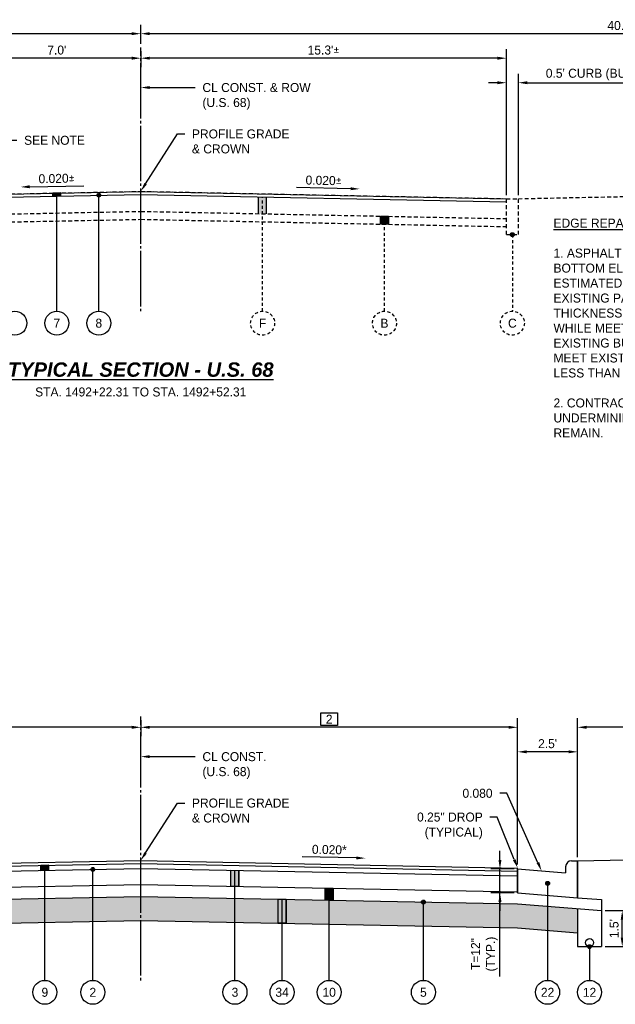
# Model space of a CAD drawing. Header units: feet. Extents: x 904 to 1979, y -2403 to -1843.
# Tile 11 of 34: x 1877 to 1902, y -2229 to -2188. Entities that reach past the tile are written whole.
import ezdxf
from ezdxf import colors
from ezdxf.entities.mleader import LeaderData, LeaderLine
from ezdxf.math import Vec2, Vec3

# ---------------------------------------------------------------- set-up
doc = ezdxf.new("R2010")
doc.units = ezdxf.units.FT
doc.header["$MEASUREMENT"] = 0
for name, pattern in [('cl', [5, 0.09375, -0.09375, 4.625, -0.09375, 0.09375]), ('HIDDEN', [0.375, 0.25, -0.125]), ('OhDOT_USTN3', [0.22, 0.165, -0.055])]:
    doc.linetypes.add(name, pattern=pattern)
for name, color, linetype in [('GE_P_CL', 180, 'cl'), ('PV_X_EOP', 27, 'OhDOT_USTN3'), ('RD_P_Text', 1, 'Continuous'), ('SC_Shading1', 247, 'Continuous')]:
    doc.layers.add(name, color=color, linetype=linetype)
doc.styles.add('Slanted-Normal', font='font31.shx', dxfattribs={"height": 0.1})
doc.styles.get("Standard").update_dxf_attribs({"font": 'font31.shx'})
doc.dimstyles.new('COEC', dxfattribs={"dimscale": 13.9, "dimtxt": 0.18, "dimasz": 0.18, "dimexe": 0.18, "dimexo": 0.0625, "dimgap": 0.09, "dimtad": 1, "dimzin": 0, "dimdsep": 46, "dimtxsty": 'Standard', "dimcen": 0.09, "dimclrd": 256, "dimclre": 256, "dimclrt": 256, "dimaunit": 1, "dimadec": 4, "dimazin": 0, "dimtfac": 1, "dimtofl": 0, "dimtmove": 0, "dimatfit": 3, "dimfxl": 1, "dimtolj": 1, "dimtzin": 0, "dimlwd": -1, "dimlwe": -1, "dimarcsym": 0})

# ---------------------------------------------------------------- blocks, each defined once
blk = doc.blocks.new('*D1268')
at = {"layer": 'Defpoints', "color": 0, "transparency": 16777216}
for p in [(1842.37, -2188.137), (1842.37, -2188.714), (1882.37, -2188.714)]:
    blk.add_point(p, dxfattribs=at)
at = {"layer": 'RD_P_Text', "transparency": 16777216}
for p, q in [((1842.37, -2188.564), (1842.37, -2187.762)), ((1882.37, -2188.564), (1882.37, -2187.762)), ((1881.995, -2188.137), (1842.745, -2188.137))]:
    blk.add_line(p, q, dxfattribs=at)
for points in [[(1842.745, -2188.074), (1842.745, -2188.199), (1842.37, -2188.137)], [(1881.995, -2188.074), (1881.995, -2188.199), (1882.37, -2188.137)]]:
    blk.add_solid(points, dxfattribs=at)
at = {"layer": 'RD_P_Text', "transparency": 16777216, "insert": (1862.37, -2187.799), "char_height": 0.375, "attachment_point": 5}
blk.add_mtext("\\A1;40.0'", dxfattribs=at)
blk = doc.blocks.new('*D1269')
at = {"layer": 'Defpoints', "color": 0, "transparency": 16777216}
for p in [(1882.37, -2188.137), (1882.37, -2188.714), (1922.37, -2188.714)]:
    blk.add_point(p, dxfattribs=at)
at = {"layer": 'RD_P_Text', "transparency": 16777216}
for p, q in [((1882.37, -2188.564), (1882.37, -2187.762)), ((1922.37, -2188.564), (1922.37, -2187.762)), ((1921.995, -2188.137), (1882.745, -2188.137))]:
    blk.add_line(p, q, dxfattribs=at)
for points in [[(1882.745, -2188.074), (1882.745, -2188.199), (1882.37, -2188.137)], [(1921.995, -2188.074), (1921.995, -2188.199), (1922.37, -2188.137)]]:
    blk.add_solid(points, dxfattribs=at)
at = {"layer": 'RD_P_Text', "transparency": 16777216, "insert": (1902.37, -2187.799), "char_height": 0.375, "attachment_point": 5}
blk.add_mtext("\\A1;40.0'", dxfattribs=at)
blk = doc.blocks.new('*D1270')
at = {"layer": 'Defpoints', "color": 0, "transparency": 16777216}
for p in [(1882.37, -2188.714), (1875.37, -2189.159), (1875.37, -2194.854)]:
    blk.add_point(p, dxfattribs=at)
at = {"layer": 'RD_P_Text', "transparency": 16777216}
for p, q in [((1875.37, -2194.704), (1875.37, -2188.784)), ((1882.37, -2188.864), (1882.37, -2189.534)), ((1881.995, -2189.159), (1875.745, -2189.159))]:
    blk.add_line(p, q, dxfattribs=at)
for points in [[(1875.745, -2189.097), (1875.745, -2189.222), (1875.37, -2189.159)], [(1881.995, -2189.097), (1881.995, -2189.222), (1882.37, -2189.159)]]:
    blk.add_solid(points, dxfattribs=at)
at = {"layer": 'RD_P_Text', "transparency": 16777216, "insert": (1878.87, -2188.822), "char_height": 0.375, "attachment_point": 5}
blk.add_mtext("\\A1;7.0'", dxfattribs=at)
blk = doc.blocks.new('*D1271')
at = {"layer": 'Defpoints', "color": 0, "transparency": 16777216}
for p in [(1882.37, -2188.714), (1882.37, -2189.159), (1897.62, -2195.019)]:
    blk.add_point(p, dxfattribs=at)
at = {"layer": 'RD_P_Text', "transparency": 16777216}
for p, q in [((1882.37, -2188.864), (1882.37, -2189.534)), ((1897.62, -2194.869), (1897.62, -2188.784)), ((1897.245, -2189.159), (1882.745, -2189.159))]:
    blk.add_line(p, q, dxfattribs=at)
for points in [[(1882.745, -2189.097), (1882.745, -2189.222), (1882.37, -2189.159)], [(1897.245, -2189.097), (1897.245, -2189.222), (1897.62, -2189.159)]]:
    blk.add_solid(points, dxfattribs=at)
at = {"layer": 'RD_P_Text', "transparency": 16777216, "insert": (1889.995, -2188.822), "char_height": 0.375, "attachment_point": 5}
blk.add_mtext("\\A1;15.3'{\\fISOCPEUR|b0|i0|c0|p34;%%P}", dxfattribs=at)
blk = doc.blocks.new('*D1267')
at = {"layer": 'Defpoints', "color": 0, "transparency": 16777216}
for p in [(1897.62, -2190.182), (1897.62, -2195.019), (1898.12, -2195.019)]:
    blk.add_point(p, dxfattribs=at)
at = {"layer": 'RD_P_Text', "transparency": 16777216}
for p, q in [((1897.62, -2194.869), (1897.62, -2189.807)), ((1898.12, -2194.869), (1898.12, -2189.807)), ((1897.245, -2190.182), (1896.87, -2190.182)), ((1898.495, -2190.182), (1904.381, -2190.182))]:
    blk.add_line(p, q, dxfattribs=at)
for points in [[(1897.245, -2190.119), (1897.245, -2190.244), (1897.62, -2190.182)], [(1898.495, -2190.119), (1898.495, -2190.244), (1898.12, -2190.182)]]:
    blk.add_solid(points, dxfattribs=at)
at = {"layer": 'RD_P_Text', "transparency": 16777216, "insert": (1901.626, -2189.844), "char_height": 0.375, "attachment_point": 5}
blk.add_mtext("\\A1;0.5' CURB (BURIED)", dxfattribs=at)
blk = doc.blocks.new('*D1280')
at = {"layer": 'Defpoints', "color": 0, "transparency": 16777216}
for p in [(1901.59, -2224.717), (1902.452, -2224.717), (1901.59, -2226.217)]:
    blk.add_point(p, dxfattribs=at)
at = {"layer": 'RD_P_Text', "transparency": 16777216}
for p, q in [((1901.74, -2224.717), (1902.827, -2224.717)), ((1902.452, -2225.842), (1902.452, -2225.092)), ((1901.74, -2226.217), (1902.827, -2226.217))]:
    blk.add_line(p, q, dxfattribs=at)
for points in [[(1902.389, -2225.092), (1902.514, -2225.092), (1902.452, -2224.717)], [(1902.389, -2225.842), (1902.514, -2225.842), (1902.452, -2226.217)]]:
    blk.add_solid(points, dxfattribs=at)
at = {"layer": 'RD_P_Text', "transparency": 16777216, "insert": (1902.114, -2225.467), "char_height": 0.375, "attachment_point": 5, "rotation": 90}
blk.add_mtext("\\A1;1.5'", dxfattribs=at)
blk = doc.blocks.new('*D1281')
at = {"layer": 'Defpoints', "color": 0, "transparency": 16777216}
for p in [(1897.353, -2222.978), (1898.09, -2222.978), (1898.09, -2223.978)]:
    blk.add_point(p, dxfattribs=at)
at = {"layer": 'RD_P_Text', "transparency": 16777216}
for p, q in [((1897.353, -2222.603), (1897.353, -2222.228)), ((1897.94, -2222.978), (1896.978, -2222.978)), ((1897.353, -2223.978), (1897.353, -2222.978)), ((1897.94, -2223.978), (1896.978, -2223.978)), ((1897.353, -2227.469), (1897.353, -2223.978)), ((1897.353, -2224.353), (1897.353, -2224.728))]:
    blk.add_line(p, q, dxfattribs=at)
for points in [[(1897.291, -2222.603), (1897.416, -2222.603), (1897.353, -2222.978)], [(1897.291, -2224.353), (1897.416, -2224.353), (1897.353, -2223.978)]]:
    blk.add_solid(points, dxfattribs=at)
at = {"layer": 'RD_P_Text', "transparency": 16777216, "insert": (1896.703, -2226.527), "char_height": 0.375, "attachment_point": 5, "rotation": 90}
blk.add_mtext('\\A1;T=12"\\P(TYP.)', dxfattribs=at)
blk = doc.blocks.new('*D1282')
at = {"layer": 'Defpoints', "color": 0, "transparency": 16777216}
for p in [(1882.37, -2216.624), (1868.1, -2217.069), (1868.1, -2222.909)]:
    blk.add_point(p, dxfattribs=at)
at = {"layer": 'RD_P_Text', "transparency": 16777216}
for p, q in [((1868.1, -2222.759), (1868.1, -2216.694)), ((1882.37, -2216.774), (1882.37, -2217.444)), ((1881.995, -2217.069), (1868.475, -2217.069))]:
    blk.add_line(p, q, dxfattribs=at)
for points in [[(1868.475, -2217.007), (1868.475, -2217.132), (1868.1, -2217.069)], [(1881.995, -2217.007), (1881.995, -2217.132), (1882.37, -2217.069)]]:
    blk.add_solid(points, dxfattribs=at)
at = {"layer": 'RD_P_Text', "transparency": 16777216, "insert": (1875.235, -2216.732), "char_height": 0.375, "attachment_point": 5}
blk.add_mtext('\\A1;1', dxfattribs=at)
blk = doc.blocks.new('*D1283')
at = {"layer": 'Defpoints', "color": 0, "transparency": 16777216}
for p in [(1882.37, -2216.624), (1882.37, -2217.069), (1898.09, -2222.938)]:
    blk.add_point(p, dxfattribs=at)
at = {"layer": 'RD_P_Text', "transparency": 16777216}
for p, q in [((1882.37, -2216.774), (1882.37, -2217.444)), ((1898.09, -2222.788), (1898.09, -2216.694)), ((1897.715, -2217.069), (1882.745, -2217.069))]:
    blk.add_line(p, q, dxfattribs=at)
for points in [[(1882.745, -2217.007), (1882.745, -2217.132), (1882.37, -2217.069)], [(1897.715, -2217.007), (1897.715, -2217.132), (1898.09, -2217.069)]]:
    blk.add_solid(points, dxfattribs=at)
at = {"layer": 'RD_P_Text', "transparency": 16777216, "insert": (1890.23, -2216.732), "char_height": 0.375, "attachment_point": 5}
blk.add_mtext('\\A1;2', dxfattribs=at)
blk = doc.blocks.new('*D1288')
at = {"layer": 'Defpoints', "color": 0, "transparency": 16777216}
for p in [(1898.09, -2218.092), (1900.59, -2222.638), (1898.09, -2222.938)]:
    blk.add_point(p, dxfattribs=at)
at = {"layer": 'RD_P_Text', "transparency": 16777216}
for p, q in [((1898.09, -2222.788), (1898.09, -2217.717)), ((1900.59, -2222.488), (1900.59, -2217.717)), ((1900.215, -2218.092), (1898.465, -2218.092))]:
    blk.add_line(p, q, dxfattribs=at)
for points in [[(1898.465, -2218.029), (1898.465, -2218.154), (1898.09, -2218.092)], [(1900.215, -2218.029), (1900.215, -2218.154), (1900.59, -2218.092)]]:
    blk.add_solid(points, dxfattribs=at)
at = {"layer": 'RD_P_Text', "transparency": 16777216, "insert": (1899.34, -2217.754), "char_height": 0.375, "attachment_point": 5}
blk.add_mtext("\\A1;2.5'", dxfattribs=at)
blk = doc.blocks.new('*D1289')
at = {"layer": 'Defpoints', "color": 0, "transparency": 16777216}
for p in [(1900.59, -2217.069), (1900.59, -2222.638), (1912.87, -2222.392)]:
    blk.add_point(p, dxfattribs=at)
at = {"layer": 'RD_P_Text', "transparency": 16777216}
for p, q in [((1900.59, -2222.488), (1900.59, -2216.694)), ((1912.87, -2222.242), (1912.87, -2216.694)), ((1912.495, -2217.069), (1900.965, -2217.069))]:
    blk.add_line(p, q, dxfattribs=at)
for points in [[(1900.965, -2217.007), (1900.965, -2217.132), (1900.59, -2217.069)], [(1912.495, -2217.007), (1912.495, -2217.132), (1912.87, -2217.069)]]:
    blk.add_solid(points, dxfattribs=at)
at = {"layer": 'RD_P_Text', "transparency": 16777216, "insert": (1906.73, -2216.732), "char_height": 0.375, "attachment_point": 5}
blk.add_mtext('\\A1;3', dxfattribs=at)

msp = doc.modelspace()

# ---------------------------------------------------------------- hatches: boundary and pattern name
at = {"layer": 'RD_P_Text'}
h = msp.add_hatch(color=256, dxfattribs=at)
h.dxf.hatch_style = 1
h.paths.add_polyline_path([(1878.703, -2194.912), (1879.036, -2194.905), (1879.036, -2194.78), (1878.703, -2194.787)])
h = msp.add_hatch(color=256, dxfattribs=at)
h.dxf.hatch_style = 1
edge = h.paths.add_edge_path()
edge.add_arc((1880.62, -2194.874), 0.08, 0, 360)
h = msp.add_hatch(color=256, dxfattribs=at)
h.dxf.hatch_style = 1
h.paths.add_polyline_path([(1887.62, -2194.944), (1887.287, -2194.937), (1887.287, -2195.645), (1887.62, -2195.652)])
h = msp.add_hatch(color=256, dxfattribs=at)
h.dxf.hatch_style = 1
h.paths.add_polyline_path([(1892.37, -2195.747), (1892.703, -2195.754), (1892.703, -2196.087), (1892.37, -2196.08)])
h = msp.add_hatch(color=256, dxfattribs=at)
h.dxf.hatch_style = 1
edge = h.paths.add_edge_path()
edge.add_arc((1897.87, -2196.519), 0.08, 0, 360)
h = msp.add_hatch(color=256, dxfattribs=at)
h.dxf.hatch_style = 1
h.paths.add_polyline_path([(1878.536, -2222.825), (1878.204, -2222.832), (1878.204, -2223.04), (1878.536, -2223.034)])
h = msp.add_hatch(color=256, dxfattribs=at)
h.dxf.hatch_style = 1
edge = h.paths.add_edge_path()
edge.add_arc((1880.37, -2222.997), 0.08, 0, 360)
h = msp.add_hatch(color=256, dxfattribs=at)
h.dxf.hatch_style = 1
h.paths.add_polyline_path([(1886.133, -2223.032), (1886.466, -2223.039), (1886.466, -2223.705), (1886.133, -2223.698)])
h = msp.add_hatch(color=256, dxfattribs=at)
h.dxf.hatch_style = 1
edge = h.paths.add_edge_path()
edge.add_arc((1899.34, -2223.578), 0.08, 180, 540, ccw=False)
h = msp.add_hatch(color=256, dxfattribs=at)
h.dxf.hatch_style = 1
h.paths.add_polyline_path([(1890.063, -2223.777), (1890.396, -2223.783), (1890.396, -2224.283), (1890.063, -2224.277)])
h = msp.add_hatch(color=256, dxfattribs=at)
h.dxf.hatch_style = 1
h.paths.add_polyline_path([(1888.431, -2224.244), (1888.431, -2225.244), (1888.098, -2225.237), (1888.098, -2224.237)])
h = msp.add_hatch(color=256, dxfattribs=at)
h.dxf.hatch_style = 1
edge = h.paths.add_edge_path()
edge.add_arc((1894.16, -2224.359), 0.08, 180, 540, ccw=False)
h = msp.add_hatch(color=256, dxfattribs=at)
h.dxf.hatch_style = 1
edge = h.paths.add_edge_path()
edge.add_arc((1901.09, -2226.217), 0.08, 180, 540, ccw=False)
at = {"layer": 'SC_Shading1'}
h = msp.add_hatch(dxfattribs=at)
h.set_pattern_fill('WICKER', color=256, scale=1.5)
h.set_pattern_definition([(0, (-18.9226, -192.1276), (0, 1.5), [0.439335, -0.257355, 0.621315, -0.18198]), (0, (-18.9226, -192.3096), (0, 1.5), [0.621315, -0.257355, 0.439335, -0.18198]), (0, (-18.4833, -191.2489), (0, 1.5), [0.621315, -0.257355, 0.439335, -0.18198]), (0, (-18.4833, -191.0669), (0, 1.5), [0.439335, -0.257355, 0.621315, -0.18198]), (90, (-18.6653, -192.1276), (-1.5, 9e-17), [0.439335, -0.257355, 0.621315, -0.18198]), (90, (-18.4833, -192.1276), (-1.5, 9e-17), [0.621315, -0.257355, 0.439335, -0.18198]), (90, (-17.6046, -191.8702), (-1.5, 9e-17), [0.621315, -0.18198, 0.439335, -0.257355]), (90, (-17.4226, -191.6882), (-1.5, 9e-17), [0.439335, -0.18198, 0.621315, -0.257355]), (135, (-18.1726, -192.4382), (-1.4999962, -1.4999962), [0.439335, -0.257355, 0.36396, -0.257355, 0.621315, -0.18198]), (135, (-18.044, -192.3096), (-1.4999962, -1.4999962), [0.621315, -0.257355, 0.36396, -0.257355, 0.439335, -0.18198]), (135, (-17.1653, -191.9456), (-1.4999962, -1.4999962), [0.36396, -0.257355, 0.621315, -0.18198, 0.439335, -0.257355]), (135, (-17.1653, -191.6882), (-1.4999962, -1.4999962), [0.36396, -0.257355, 0.439335, -0.18198, 0.621315, -0.257355]), (45, (-18.044, -192.567), (-1.4999962, 1.4999962), [0.36396, -0.257355, 0.439335, -0.18198, 0.621315, -0.257355]), (45, (-18.3013, -192.567), (-1.4999962, 1.4999962), [0.36396, -0.257355, 0.621315, -0.18198, 0.439335, -0.257355]), (45, (-19.1046, -192.1276), (-1.4999962, 1.4999962), [0.439335, -0.18198, 0.621315, -0.257355, 0.36396, -0.257355]), (45, (-19.362, -192.1276), (-1.4999962, 1.4999962), [0.621315, -0.18198, 0.439335, -0.257355, 0.36396, -0.257355])])
h.paths.add_polyline_path([(1868.1, -2225.408), (1882.37, -2225.123), (1898.09, -2225.437), (1900.59, -2225.637), (1900.59, -2224.637), (1898.09, -2224.437), (1882.37, -2224.123), (1868.1, -2224.408), (1865.6, -2224.608), (1865.6, -2225.608)])

# ---------------------------------------------------------------- linework, layer by layer
at = {"layer": 'GE_P_CL', "ltscale": 0.5, "flags": 128}
for points in [[(1882.37, -2199.714), (1882.37, -2188.714)], [(1882.37, -2227.624), (1882.37, -2216.624)]]:
    msp.add_lwpolyline(points, dxfattribs=at)
at = {"layer": 'PV_X_EOP', "flags": 128}
for points in [[(1875.37, -2194.854), (1882.37, -2194.714)], [(1882.37, -2194.714), (1897.62, -2195.019)], [(1898.12, -2195.019), (1916.37, -2194.654)], [(1897.62, -2196.519), (1897.62, -2195.019)], [(1897.62, -2195.019), (1898.12, -2195.019)], [(1898.12, -2196.519), (1898.12, -2195.019)], [(1875.37, -2195.687), (1882.37, -2195.547)], [(1882.37, -2195.547), (1897.62, -2195.852)], [(1875.37, -2196.02), (1882.37, -2195.88)], [(1882.37, -2195.88), (1897.62, -2196.185)], [(1897.62, -2196.519), (1898.12, -2196.519)]]:
    msp.add_lwpolyline(points, dxfattribs=at)
at = {"layer": 'RD_P_Text', "flags": 128}
for points in [[(1875.37, -2194.854), (1882.37, -2194.714), (1897.62, -2195.019)], [(1878.703, -2194.912), (1879.036, -2194.905), (1879.036, -2194.78), (1878.703, -2194.787), (1878.703, -2194.912)], [(1875.37, -2194.979), (1882.37, -2194.839), (1897.62, -2195.144)], [(1897.62, -2195.144), (1897.62, -2195.019)], [(1892.37, -2195.747), (1892.703, -2195.754), (1892.703, -2196.087), (1892.37, -2196.08), (1892.37, -2195.747)], [(1868.1, -2222.909), (1882.37, -2222.624), (1898.09, -2222.938)], [(1900.34, -2222.638), (1900.59, -2222.638)], [(1900.59, -2222.638), (1912.87, -2222.392)], [(1900.59, -2222.638), (1900.59, -2224.178)], [(1900.59, -2224.178), (1900.59, -2222.638)], [(1868.1, -2223.034), (1882.37, -2222.749), (1898.09, -2223.063)], [(1868.1, -2223.242), (1882.37, -2222.957), (1898.09, -2223.271)], [(1878.536, -2222.825), (1878.204, -2222.832), (1878.204, -2223.04), (1878.536, -2223.034), (1878.536, -2222.825)], [(1886.133, -2223.032), (1886.466, -2223.039), (1886.466, -2223.705), (1886.133, -2223.698), (1886.133, -2223.032)], [(1898.09, -2222.978), (1900.09, -2223.138)], [(1898.09, -2222.978), (1898.09, -2223.978)], [(1900.09, -2222.888), (1900.09, -2223.138)], [(1868.1, -2223.908), (1882.37, -2223.623), (1898.09, -2223.937)], [(1890.063, -2223.777), (1890.396, -2223.783), (1890.396, -2224.283), (1890.063, -2224.277), (1890.063, -2223.777)], [(1899.34, -2223.578), (1899.34, -2227.624)], [(1868.1, -2224.408), (1882.37, -2224.123), (1898.09, -2224.437)], [(1888.431, -2224.244), (1888.431, -2225.244), (1888.098, -2225.237), (1888.098, -2224.237), (1888.431, -2224.244)], [(1898.09, -2223.978), (1900.59, -2224.178)], [(1900.59, -2224.178), (1901.59, -2224.258)], [(1901.59, -2224.258), (1901.59, -2224.717)], [(1898.09, -2224.437), (1901.59, -2224.717)], [(1900.59, -2224.637), (1900.59, -2226.217)], [(1901.59, -2224.717), (1901.59, -2226.217)], [(1868.1, -2225.408), (1882.37, -2225.123), (1898.09, -2225.437)], [(1898.09, -2225.437), (1900.59, -2225.637)], [(1900.59, -2226.217), (1901.59, -2226.217)], [(1901.09, -2226.217), (1901.09, -2227.624)]]:
    msp.add_lwpolyline(points, dxfattribs=at)
at = {"layer": 'RD_P_Text', "linetype": 'ByBlock', "lineweight": -2}
for points in [[(1877.738, -2194.522), (1880.002, -2194.477)], [(1891.127, -2194.605), (1888.863, -2194.559)], [(1891.362, -2222.519), (1889.098, -2222.474)]]:
    msp.add_lwpolyline(points, dxfattribs=at)
at = {"layer": 'RD_P_Text', "ltscale": 0.5, "flags": 128}
for points in [[(1878.703, -2194.912), (1878.703, -2194.787)], [(1878.87, -2199.714), (1878.87, -2194.784)], [(1879.036, -2194.905), (1879.036, -2194.78)], [(1880.62, -2199.714), (1880.62, -2194.874)], [(1887.287, -2195.645), (1887.287, -2194.937)], [(1887.62, -2195.652), (1887.62, -2194.944)], [(1892.37, -2196.08), (1892.37, -2195.747)], [(1892.703, -2196.087), (1892.703, -2195.754)], [(1878.204, -2223.04), (1878.204, -2222.832)], [(1878.37, -2227.624), (1878.37, -2222.829)], [(1878.536, -2223.034), (1878.536, -2222.825)], [(1880.37, -2227.624), (1880.37, -2222.997)], [(1886.133, -2223.698), (1886.133, -2223.032)], [(1886.3, -2227.624), (1886.3, -2223.035)], [(1886.466, -2223.705), (1886.466, -2223.039)], [(1898.09, -2223.978), (1898.09, -2222.938)], [(1890.063, -2224.277), (1890.063, -2223.777)], [(1890.23, -2227.624), (1890.23, -2223.78)], [(1890.396, -2224.283), (1890.396, -2223.783)], [(1888.098, -2225.237), (1888.098, -2224.237)], [(1888.265, -2227.624), (1888.265, -2224.241)], [(1888.431, -2225.244), (1888.431, -2224.244)], [(1894.16, -2227.624), (1894.16, -2224.359)]]:
    msp.add_lwpolyline(points, dxfattribs=at)
at = {"layer": 'RD_P_Text', "linetype": 'HIDDEN', "ltscale": 0.5, "flags": 128}
for points in [[(1887.453, -2199.714), (1887.453, -2194.94)], [(1892.536, -2199.714), (1892.536, -2195.75)], [(1897.87, -2196.519), (1897.87, -2199.714)]]:
    msp.add_lwpolyline(points, dxfattribs=at)
at = {"layer": 'RD_P_Text'}
msp.add_lwpolyline([(1889.88, -2216.465), (1890.58, -2216.465), (1890.58, -2216.998), (1889.88, -2216.998)], close=True, dxfattribs=at)
for centre, radius in [((1880.62, -2194.874), 0.08), ((1897.87, -2196.519), 0.08), ((1877.12, -2200.214), 0.5), ((1878.87, -2200.214), 0.5), ((1880.62, -2200.214), 0.5), ((1880.37, -2222.997), 0.08), ((1899.34, -2223.578), 0.08), ((1894.16, -2224.359), 0.08), ((1901.09, -2226.051), 0.166), ((1901.09, -2226.217), 0.08), ((1878.37, -2228.124), 0.5), ((1880.37, -2228.124), 0.5), ((1886.3, -2228.124), 0.5), ((1888.265, -2228.124), 0.5), ((1890.23, -2228.124), 0.5), ((1894.16, -2228.124), 0.5), ((1899.34, -2228.124), 0.5), ((1901.09, -2228.124), 0.5)]:
    msp.add_circle(centre, radius, dxfattribs=at)
at = {"layer": 'RD_P_Text', "linetype": 'HIDDEN', "ltscale": 0.5}
for centre in [(1887.453, -2200.214), (1892.536, -2200.214), (1897.87, -2200.214)]:
    msp.add_circle(centre, 0.5, dxfattribs=at)
at = {"layer": 'RD_P_Text'}
msp.add_arc((1900.34, -2222.888), 0.25, 90, 180, dxfattribs=at)
for points in [[(1877.739, -2194.585), (1877.363, -2194.53), (1877.737, -2194.46)], [(1891.125, -2194.667), (1891.502, -2194.612), (1891.128, -2194.542)], [(1891.36, -2222.582), (1891.737, -2222.527), (1891.363, -2222.457)]]:
    msp.add_solid(points, dxfattribs=at)

# ---------------------------------------------------------------- texts
at = {"layer": 'RD_P_Text', "char_height": 0.375, "attachment_point": 5}
for s, insert, rotation in [('0.020{\\fISOCPEUR|b0|i0|c0|p34;%%P}', (1878.863, -2194.177), 1.1458), ('0.020{\\fISOCPEUR|b0|i0|c0|p34;%%P}', (1890.001, -2194.259), 358.8542), ('0.020*', (1890.236, -2222.174), 358.8542)]:
    msp.add_mtext_dynamic_manual_height_columns(s, width=2.91398, gutter_width=10, heights=[0], dxfattribs=dict(at, insert=insert, rotation=rotation))
at = {"layer": 'RD_P_Text'}
for s, width, heights, insert, char_height, attachment_point in [('{\\LEDGE REPAIR NOTE:\\P}\\P1. ASPHALT BASE COURSE (301) SHALL BE PLACED AT THE SAME BOTTOM ELEVATION OF THE ADJACENT BASE COURSE. THE ESTIMATED THICKNESS IS 8" FOR BIDDING AND DESIGN. IF THE EXISTING PAVEMENT THICKNESS EXCEEDS THE DESIGN THICKNESS, THE 301 ASPHALT MATERIAL SHALL BE THICKENED, WHILE MEETING ODOT CMS LIFT REQUIREMENTS, TO MATCH EXISTING BUILDUP. THE 301 ASPHALT BASE MAY BE REDUCED TO MEET EXISTING, BUT SHALL NOT BE REDUCED TO A THICKNESS OF LESS THAN 6". \\P\\P2. CONTRACTOR SHALL TAKE EXTRA PRECAUTION TO PREVENT UNDERMINING OF EXISTING ASPHALT PAVEMENT THAT IS TO REMAIN. ', 16.71992, [14.048], (1899.586, -2195.851), 0.375, 1), ('\\pxt43;7', 34.83485, [0], (1878.87, -2200.214), 0.375, 5), ('8', 34.83485, [0], (1880.62, -2200.214), 0.375, 5), ('\\pxt43;F', 34.83485, [0], (1887.453, -2200.214), 0.375, 5), ('\\pxt43;B', 34.83485, [0], (1892.536, -2200.214), 0.375, 5), ('C', 34.83485, [0], (1897.87, -2200.214), 0.375, 5), ('{\\fArial|b1|i1|c0|p34;\\LTYPICAL SECTION - U.S. 68}', 34.83485, [0], (1882.37, -2202.152), 0.6, 5), ('STA. 1492+22.31 TO STA. 1492+52.31', 34.83485, [0.375], (1882.37, -2203.084), 0.375, 5), ('\\pxt43;9', 34.83485, [0], (1878.37, -2228.124), 0.375, 5), ('\\pxt43;2', 34.83485, [0], (1880.37, -2228.124), 0.375, 5), ('\\pxt43;3', 34.83485, [0], (1886.3, -2228.124), 0.375, 5), ('34', 34.83485, [0], (1888.265, -2228.124), 0.375, 5), ('\\pxt43;10', 34.83485, [0], (1890.23, -2228.124), 0.375, 5), ('\\pxt43;5', 34.83485, [0], (1894.16, -2228.124), 0.375, 5), ('\\pxt43;22', 34.83485, [0], (1899.34, -2228.124), 0.375, 5), ('\\pxt43;12', 34.83485, [0], (1901.09, -2228.124), 0.375, 5)]:
    msp.add_mtext_dynamic_manual_height_columns(s, width=width, gutter_width=10, heights=heights, dxfattribs=dict(at, insert=insert, char_height=char_height, attachment_point=attachment_point))

# ---------------------------------------------------------------- dimensions: what is measured, and where the dimension line sits
for base, p1, p2, text, picture, middle in [((1842.37, -2188.137), (1882.37, -2188.714), (1842.37, -2188.714), "40.0'", '*D1268', (1862.37, -2187.799)), ((1882.37, -2188.137), (1922.37, -2188.714), (1882.37, -2188.714), "40.0'", '*D1269', (1902.37, -2187.799)), ((1875.37, -2189.159), (1882.37, -2188.714), (1875.37, -2194.854), "7.0'", '*D1270', (1878.87, -2188.822)), ((1882.37, -2189.159), (1897.62, -2195.019), (1882.37, -2188.714), "15.3'{\\fISOCPEUR|b0|i0|c0|p34;%%P}", '*D1271', (1889.995, -2188.822)), ((1868.1, -2217.069), (1882.37, -2216.624), (1868.1, -2222.909), '1', '*D1282', (1875.235, -2216.732)), ((1882.37, -2217.069), (1898.09, -2222.938), (1882.37, -2216.624), '2', '*D1283', (1890.23, -2216.732)), ((1900.59, -2217.069), (1912.87, -2222.392), (1900.59, -2222.638), '3', '*D1289', (1906.73, -2216.732)), ((1898.09, -2218.092), (1900.59, -2222.638), (1898.09, -2222.938), "2.5'", '*D1288', (1899.34, -2217.754))]:
    dim = msp.add_linear_dim(base=base, p1=p1, p2=p2, text=text, dimstyle='COEC', override={"dimscale": 3, "dimtxt": 0.125, "dimasz": 0.125, "dimexe": 0.125, "dimexo": 0.05, "dimgap": 0.05}, dxfattribs=at)
    dim.commit()
    dim.dimension.update_dxf_attribs({"geometry": picture, "text_midpoint": middle})
dim = msp.add_linear_dim(base=(1897.62, -2190.182), p1=(1898.12, -2195.019), p2=(1897.62, -2195.019), text="0.5' CURB (BURIED)", dimstyle='COEC', override={"dimscale": 3, "dimtxt": 0.125, "dimasz": 0.125, "dimexe": 0.125, "dimexo": 0.05, "dimgap": 0.05}, dxfattribs=at)
dim.commit()
dim.dimension.update_dxf_attribs({"geometry": '*D1267', "text_midpoint": (1901.626, -2190.182), "dimtype": 160})
dim = msp.add_linear_dim(base=(1897.353, -2222.978), p1=(1898.09, -2223.978), p2=(1898.09, -2222.978), angle=90, text='T=12"\\P(TYP.)', dimstyle='COEC', override={"dimscale": 3, "dimtxt": 0.125, "dimasz": 0.125, "dimexe": 0.125, "dimexo": 0.05, "dimgap": 0.05, "dimtmove": 1}, dxfattribs=at)
dim.commit()
dim.dimension.update_dxf_attribs({"geometry": '*D1281', "text_midpoint": (1897.682, -2226.527), "dimtype": 160})
dim = msp.add_linear_dim(base=(1902.452, -2224.717), p1=(1901.59, -2226.217), p2=(1901.59, -2224.717), angle=90, text="1.5'", dimstyle='COEC', override={"dimscale": 3, "dimtxt": 0.125, "dimasz": 0.125, "dimexe": 0.125, "dimexo": 0.05, "dimgap": 0.05}, dxfattribs=at)
dim.commit()
dim.dimension.update_dxf_attribs({"geometry": '*D1280', "text_midpoint": (1902.114, -2225.467)})

# ---------------------------------------------------------------- leaders
ml = msp.add_multileader_mtext('Standard', dxfattribs=at)
ml.set_content('CL CONST. & ROW\\P(U.S. 68)', color=256, style='Slanted-Normal')
ml.set_leader_properties()
ml.build(insert=Vec2(0, 0))
ml.multileader.update_dxf_attribs({"dogleg_length": 0.1, "arrow_head_size": 0.375, "scale": 3})
ctx = ml.context
ctx.base_point, ctx.scale, ctx.char_height, ctx.arrow_head_size, ctx.landing_gap_size, ctx.plane_origin = Vec3(1884.643, -2190.383), 3, 0.375, 0.375, 0.3, Vec3(1882.37, -2190.383)
notes = []
notes.append((ctx, [(0, (1, 1, 0), (1884.343, -2190.383), (1, 0), 0.3, [(0, [(1882.37, -2190.383)], 0, [])])]))
ctx.mtext.insert, ctx.mtext.flow_direction = Vec3(1884.943, -2190.196), 5
ml = msp.add_multileader_mtext('Standard', dxfattribs=at)
ml.set_content('PROFILE GRADE\\P& CROWN', color=256, style='Slanted-Normal')
ml.set_leader_properties()
ml.build(insert=Vec2(0, 0))
ml.multileader.update_dxf_attribs({"dogleg_length": 0.1, "arrow_head_size": 0.375, "scale": 3})
ctx = ml.context
ctx.base_point, ctx.scale, ctx.char_height, ctx.arrow_head_size, ctx.landing_gap_size, ctx.plane_origin = Vec3(1884.205, -2192.318), 3, 0.375, 0.375, 0.3, Vec3(1882.37, -2192.512)
notes.append((ctx, [(0, (1, 1, 0), (1883.905, -2192.318), (1, 0), 0.3, [(0, [(1882.37, -2194.714)], 0, [])])]))
ctx.mtext.insert, ctx.mtext.flow_direction = Vec3(1884.505, -2192.131), 5
ml = msp.add_multileader_mtext('Standard', dxfattribs=at)
ml.set_content('SEE NOTE', color=256, style='Slanted-Normal')
ml.set_leader_properties()
ml.build(insert=Vec2(0, 0))
ml.multileader.update_dxf_attribs({"dogleg_length": 0.1, "arrow_head_size": 0.375, "scale": 3})
ctx = ml.context
ctx.base_point, ctx.scale, ctx.char_height, ctx.arrow_head_size, ctx.landing_gap_size, ctx.plane_origin = Vec3(1877.205, -2192.583), 3, 0.375, 0.375, 0.3, Vec3(1875.37, -2192.777)
notes.append((ctx, [(0, (1, 1, 0), (1876.905, -2192.583), (1, 0), 0.3, [(0, [(1875.37, -2194.979)], 0, [])])]))
ctx.mtext.insert, ctx.mtext.flow_direction = Vec3(1877.505, -2192.396), 5
ml = msp.add_multileader_mtext('Standard', dxfattribs=at)
ml.set_content('CL CONST.\\P(U.S. 68)', color=256, style='Slanted-Normal')
ml.set_leader_properties()
ml.build(insert=Vec2(0, 0))
ml.multileader.update_dxf_attribs({"dogleg_length": 0.1, "arrow_head_size": 0.375, "scale": 3})
ctx = ml.context
ctx.base_point, ctx.scale, ctx.char_height, ctx.arrow_head_size, ctx.landing_gap_size, ctx.plane_origin = Vec3(1884.643, -2218.293), 3, 0.375, 0.375, 0.3, Vec3(1882.37, -2218.293)
notes.append((ctx, [(0, (1, 1, 0), (1884.343, -2218.293), (1, 0), 0.3, [(0, [(1882.37, -2218.293)], 0, [])])]))
ctx.mtext.insert, ctx.mtext.flow_direction = Vec3(1884.943, -2218.106), 5
ml = msp.add_multileader_mtext('Standard', dxfattribs=at)
ml.set_content('0.080', color=256, style='Slanted-Normal')
ml.set_leader_properties()
ml.build(insert=Vec2(0, 0))
ml.multileader.update_dxf_attribs({"dogleg_length": 0.1, "arrow_head_size": 0.375, "scale": 3})
ctx = ml.context
ctx.base_point, ctx.scale, ctx.char_height, ctx.arrow_head_size, ctx.landing_gap_size, ctx.plane_origin = Vec3(1895.16, -2219.822), 3, 0.375, 0.375, 0.3, Vec3(1889.514, -2220.465)
ctx.text_align_type = 2
notes.append((ctx, [(1, (1, 1, 0), (1897.644, -2219.822), (-1, 0), 0.3, [(0, [(1899.09, -2223.058)], 0, [])])]))
ctx.mtext.insert, ctx.mtext.alignment, ctx.mtext.flow_direction = Vec3(1897.044, -2219.634), 3, 5
ml = msp.add_multileader_mtext('Standard', dxfattribs=at)
ml.set_content('PROFILE GRADE\\P& CROWN', color=256, style='Slanted-Normal')
ml.set_leader_properties()
ml.build(insert=Vec2(0, 0))
ml.multileader.update_dxf_attribs({"dogleg_length": 0.1, "arrow_head_size": 0.375, "scale": 3})
ctx = ml.context
ctx.base_point, ctx.scale, ctx.char_height, ctx.arrow_head_size, ctx.landing_gap_size, ctx.plane_origin = Vec3(1884.205, -2220.228), 3, 0.375, 0.375, 0.3, Vec3(1882.37, -2220.422)
notes.append((ctx, [(0, (1, 1, 0), (1883.905, -2220.228), (1, 0), 0.3, [(0, [(1882.37, -2222.624)], 0, [])])]))
ctx.mtext.insert, ctx.mtext.flow_direction = Vec3(1884.505, -2220.04), 5
ml = msp.add_multileader_mtext('Standard', dxfattribs=at)
ml.set_content('0.25" DROP\\P(TYPICAL)', color=256, style='Slanted-Normal')
ml.set_leader_properties()
ml.build(insert=Vec2(0, 0))
ml.multileader.update_dxf_attribs({"dogleg_length": 0.1, "arrow_head_size": 0.375, "scale": 3})
ctx = ml.context
ctx.base_point, ctx.scale, ctx.char_height, ctx.arrow_head_size, ctx.landing_gap_size, ctx.plane_origin = Vec3(1893.224, -2220.812), 3, 0.375, 0.375, 0.3, Vec3(1888.514, -2220.345)
ctx.text_align_type = 2
notes.append((ctx, [(1, (1, 1, 0), (1897.237, -2220.812), (-1, 0), 0.3, [(0, [(1898.09, -2222.938)], 0, [])])]))
ctx.mtext.insert, ctx.mtext.alignment, ctx.mtext.flow_direction = Vec3(1896.637, -2220.624), 3, 5
for ctx, leaders in notes:
    for number, flags, end, landing, length, lines in leaders:
        leader = LeaderData()
        leader.index, (leader.has_last_leader_line, leader.has_dogleg_vector, leader.attachment_direction) = number, flags
        leader.last_leader_point, leader.dogleg_vector, leader.dogleg_length = Vec3(end), Vec3(landing), length
        for number, points, colour, breaks in lines:
            line = LeaderLine()
            line.index, line.vertices, line.color, line.breaks = number, Vec3.list(points), colors.encode_raw_color(colour), breaks
            leader.lines.append(line)
        ctx.leaders.append(leader)

doc.saveas('drawing.dxf')
